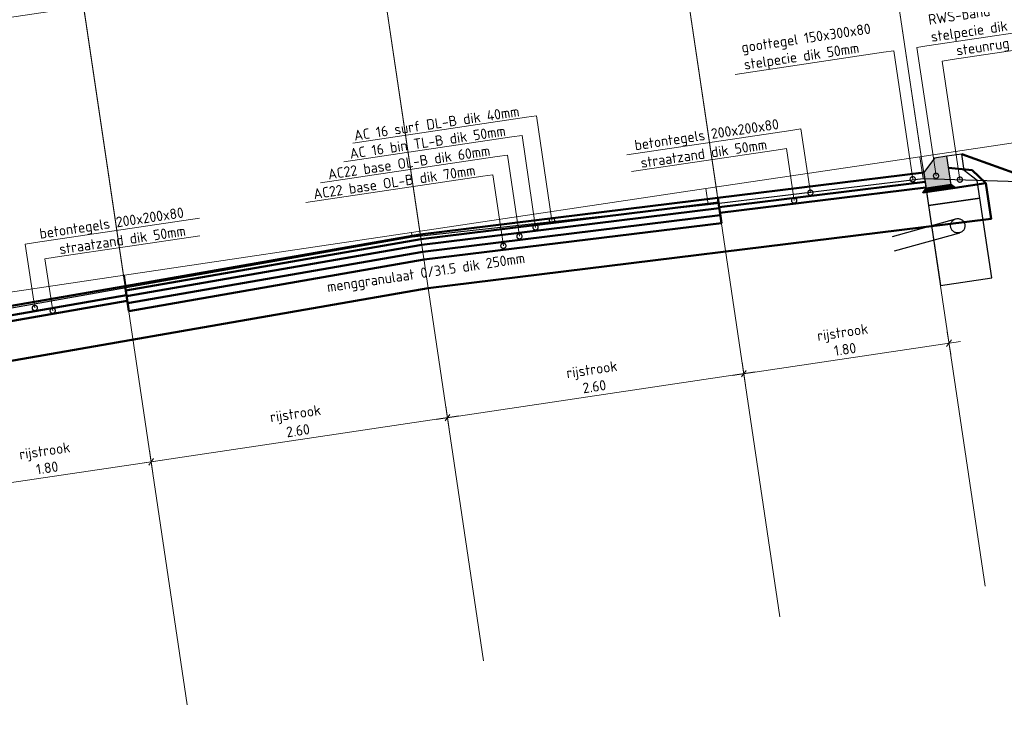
# Model space of a CAD drawing. Header units: metres. Extents: x 0 to 269924, y 0 to 933292.
# Tile 9 of 247: x 133878.82 to 133887.37, y 465758.4 to 465764.42. Entities that reach past the tile are written whole.
import ezdxf
from ezdxf import colors
from ezdxf.entities.mleader import LeaderData, LeaderLine
from ezdxf.math import Vec2, Vec3

# ---------------------------------------------------------------- set-up
doc = ezdxf.new("R2010")
doc.units = ezdxf.units.M
doc.linetypes.add('HIDDEN2', pattern=[4.7625, 3.175, -1.5875])
for name, color, linetype, lineweight in [('B-WE-VH-VERHARDING-GD', 253, 'Continuous', 25), ('N-WE-GR-GROENSTROOK-GD', 90, 'Continuous', 50), ('N-WE-VH-KANTOPSLUITING_TROTTOIRBAND_RWS-SD', 210, 'Continuous', 25), ('N-WE-VH-M', 7, 'Continuous', 18), ('N-WE-VH-VERHARDING-GD', 7, 'Continuous', 50), ('N-WE-VH-VERHARDING-GN', 252, 'Continuous', 25), ('N-WE-VH-VERHARDING-T18', 10, 'Continuous', 18)]:
    doc.layers.add(name, color=color, linetype=linetype, lineweight=lineweight)
doc.layers.add('X-XX-AL-HULPLIJN-G', color=30, linetype='Continuous', lineweight=18, plot=False)
doc.styles.add('NLCS-ISO-M200-T18', font='NLCS-ISO.ttf', dxfattribs={"height": 0.36})
doc.styles.add('NLCS-ISO-M50-T18', font='NLCS-ISO.ttf', dxfattribs={"height": 0.09})
doc.dimstyles.new('NLCS-M50-T18-SCHRAP_L2_H2', dxfattribs={"dimscale": 0.05, "dimtxt": 2.5, "dimasz": 1.008, "dimexe": 2, "dimexo": 2, "dimgap": 0.7, "dimtad": 1, "dimzin": 0, "dimdsep": 46, "dimtxsty": 'NLCS-ISO-M50-T18', "dimblk": 'OBLIQUE', "dimcen": 0, "dimdle": 2, "dimclrd": 256, "dimclre": 256, "dimclrt": 10, "dimazin": 0, "dimtfac": 1, "dimtdec": 3, "dimtofl": 0, "dimtmove": 0, "dimatfit": 3, "dimldrblk": 'OBLIQUE', "dimfxl": 2, "dimfxlon": 1, "dimtfillclr": 256, "dimtolj": 1, "dimtzin": 0, "dimlwd": -1, "dimlwe": -1, "dimarcsym": 0})

# ---------------------------------------------------------------- blocks, each defined once
blk = doc.blocks.new('_Oblique')
at = {"color": 0, "linetype": 'ByBlock', "lineweight": -2}
blk.add_line((-0.5, -0.5), (0.5, 0.5), dxfattribs=at)
blk = doc.blocks.new('*D594')
at = {"layer": 'Defpoints', "color": 0, "transparency": 16777216}
for p in [(133882.2998, 465762.5578), (133879.7376, 465762.1114), (133879.9641, 465760.5866)]:
    blk.add_point(p, dxfattribs=at)
at = {"layer": 'N-WE-VH-M', "transparency": 16777216}
for p, q in [((133882.5212, 465761.0677), (133882.5506, 465760.8699)), ((133882.6348, 465760.9835), (133879.8652, 465760.5719)), ((133879.9494, 465760.6855), (133879.9788, 465760.4877))]:
    blk.add_line(p, q, dxfattribs=at)
at = {"layer": 'N-WE-VH-M', "transparency": 16777216, "xscale": 0.0504, "yscale": 0.0504, "zscale": 0.0504}
for p, rotation in [((133882.5359, 465760.9688), 8.452767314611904), ((133879.9641, 465760.5866), 188.4527673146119)]:
    blk.add_blockref('_Oblique', p, dxfattribs=dict(at, rotation=rotation))
at = {"layer": 'N-WE-VH-M', "color": 10, "transparency": 16777216, "insert": (133881.2272, 465760.931), "char_height": 0.09, "attachment_point": 5, "rotation": 8.45277, "style": 'NLCS-ISO-M50-T18'}
blk.add_mtext('\\A1;rijstrook\\P2.60', dxfattribs=at)
blk = doc.blocks.new('_DotSmall')
at = {"color": 0, "linetype": 'ByBlock', "const_width": 0.5}
blk.add_lwpolyline([(-0.0625, 0, 1), (0.0625, 0, 1)], format="xyb", close=True, dxfattribs=at)
blk = doc.blocks.new('*D591')
at = {"layer": 'Defpoints', "color": 0, "transparency": 16777216}
for p in [(133884.8811, 465762.8757), (133882.2998, 465762.5578), (133882.5359, 465760.9688)]:
    blk.add_point(p, dxfattribs=at)
at = {"layer": 'N-WE-VH-M', "transparency": 16777216}
for p, q in [((133885.2066, 465761.3657), (133882.437, 465760.9541)), ((133885.093, 465761.4499), (133885.1224, 465761.2521)), ((133882.5212, 465761.0677), (133882.5506, 465760.8699))]:
    blk.add_line(p, q, dxfattribs=at)
at = {"layer": 'N-WE-VH-M', "transparency": 16777216, "xscale": 0.0504, "yscale": 0.0504, "zscale": 0.0504}
for p, rotation in [((133885.1077, 465761.351), 8.452767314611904), ((133882.5359, 465760.9688), 188.4527673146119)]:
    blk.add_blockref('_Oblique', p, dxfattribs=dict(at, rotation=rotation))
at = {"layer": 'N-WE-VH-M', "color": 10, "transparency": 16777216, "insert": (133883.799, 465761.3132), "char_height": 0.09, "attachment_point": 5, "rotation": 8.45277, "style": 'NLCS-ISO-M50-T18'}
blk.add_mtext('\\A1;rijstrook\\P2.60', dxfattribs=at)
blk = doc.blocks.new('*D592')
at = {"layer": 'Defpoints', "color": 0, "transparency": 16777216}
for p in [(133886.6681, 465763.0958), (133884.8811, 465762.8757), (133885.1077, 465761.351)]:
    blk.add_point(p, dxfattribs=at)
at = {"layer": 'N-WE-VH-M', "transparency": 16777216}
for p, q in [((133886.8734, 465761.7145), (133886.9028, 465761.5167)), ((133886.987, 465761.6303), (133885.0087, 465761.3363)), ((133885.093, 465761.4499), (133885.1224, 465761.2521))]:
    blk.add_line(p, q, dxfattribs=at)
at = {"layer": 'N-WE-VH-M', "transparency": 16777216, "xscale": 0.0504, "yscale": 0.0504, "zscale": 0.0504}
for p, rotation in [((133886.8881, 465761.6156), 8.452767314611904), ((133885.1077, 465761.351), 188.4527673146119)]:
    blk.add_blockref('_Oblique', p, dxfattribs=dict(at, rotation=rotation))
at = {"layer": 'N-WE-VH-M', "color": 10, "transparency": 16777216, "insert": (133885.9751, 465761.6366), "char_height": 0.09, "attachment_point": 5, "rotation": 8.45277, "style": 'NLCS-ISO-M50-T18'}
blk.add_mtext('\\A1;rijstrook\\P1.80', dxfattribs=at)
blk = doc.blocks.new('*D593')
at = {"layer": 'Defpoints', "color": 0, "transparency": 16777216}
for p in [(133879.7376, 465762.1114), (133877.9637, 465761.8023), (133878.1837, 465760.322)]:
    blk.add_point(p, dxfattribs=at)
at = {"layer": 'N-WE-VH-M', "transparency": 16777216}
for p, q in [((133879.9494, 465760.6855), (133879.9788, 465760.4877)), ((133880.0631, 465760.6013), (133878.0848, 465760.3073)), ((133878.169, 465760.4209), (133878.1984, 465760.2231))]:
    blk.add_line(p, q, dxfattribs=at)
at = {"layer": 'N-WE-VH-M', "transparency": 16777216, "xscale": 0.0504, "yscale": 0.0504, "zscale": 0.0504}
for p, rotation in [((133879.9641, 465760.5866), 8.452767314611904), ((133878.1837, 465760.322), 188.4527673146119)]:
    blk.add_blockref('_Oblique', p, dxfattribs=dict(at, rotation=rotation))
at = {"layer": 'N-WE-VH-M', "color": 10, "transparency": 16777216, "insert": (133879.0511, 465760.6076), "char_height": 0.09, "attachment_point": 5, "rotation": 8.45277, "style": 'NLCS-ISO-M50-T18'}
blk.add_mtext('\\A1;rijstrook\\P1.80', dxfattribs=at)
blk = doc.blocks.new('*U596')
h = blk.add_hatch(color=8)
h.dxf.hatch_style = 1
h.paths.add_polyline_path([(0.22, 0.11), (0.11, 0.11), (0, 0), (0, -0.14), (0.22, -0.14)])
at = {"layer": 'N-WE-VH-VERHARDING-GD', "linetype": 'Continuous'}
h = blk.add_hatch(dxfattribs=at)
h.set_pattern_fill('ANSI31', color=256, scale=0.005, angle=45, style=0)
h.set_pattern_definition([(90, (89116.816445, 436374.930416), (-0.015875, 2e-18), [])])
h.paths.add_polyline_path([(0.22, -0.14), (0, -0.14), (-0.03, -0.17), (0.25, -0.17)])
at = {"flags": 128}
blk.add_lwpolyline([(0, -0.14), (0.22, -0.14), (0.22, 0.11), (0.11, 0.11), (0, 0)], close=True, dxfattribs=at)
at = {"layer": 'N-WE-VH-VERHARDING-GD', "linetype": 'Continuous'}
for p, q in [((0.42, -0.04), (0.22, 0.01)), ((0.52, -0.17), (0.42, -0.04)), ((0.25, -0.17), (0.52, -0.17))]:
    blk.add_line(p, q, dxfattribs=at)
at = {"layer": 'N-WE-VH-VERHARDING-GD', "linetype": 'Continuous', "flags": 128}
blk.add_lwpolyline([(0.22, -0.14), (0, -0.14), (-0.03, -0.17), (0.25, -0.17)], close=True, dxfattribs=at)
blk = doc.blocks.new('*D600')
at = {"layer": 'Defpoints', "color": 0, "transparency": 16777216}
for p in [(133879.1567, 465766.02), (133877.3829, 465765.7109), (133877.5967, 465764.2721)]:
    blk.add_point(p, dxfattribs=at)
at = {"layer": 'N-WE-VH-M', "transparency": 16777216}
for p, q in [((133879.3624, 465764.6356), (133879.3918, 465764.4377)), ((133879.4761, 465764.5514), (133877.4978, 465764.2574)), ((133877.582, 465764.371), (133877.6114, 465764.1732))]:
    blk.add_line(p, q, dxfattribs=at)
at = {"layer": 'N-WE-VH-M', "transparency": 16777216, "xscale": 0.0504, "yscale": 0.0504, "zscale": 0.0504}
for p, rotation in [((133879.3771, 465764.5367), 8.452767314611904), ((133877.5967, 465764.2721), 188.4527673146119)]:
    blk.add_blockref('_Oblique', p, dxfattribs=dict(at, rotation=rotation))
at = {"layer": 'N-WE-VH-M', "color": 10, "transparency": 16777216, "insert": (133878.4641, 465764.5577), "char_height": 0.09, "attachment_point": 5, "rotation": 8.45277, "style": 'NLCS-ISO-M50-T18'}
blk.add_mtext('\\A1;rijstrook\\P1.80', dxfattribs=at)

msp = doc.modelspace()

# ---------------------------------------------------------------- linework, layer by layer
at = {"layer": 'B-WE-VH-VERHARDING-GD'}
msp.add_lwpolyline([(133875.4553, 465761.389), (133877.986, 465761.7854), (133879.7486, 465762.0978), (133882.2294, 465762.5373), (133884.7994, 465762.8181), (133886.6626, 465763.0444), (133887.6764, 465763.0131)], dxfattribs=at)
at = {"layer": 'N-WE-GR-GROENSTROOK-GD'}
msp.add_lwpolyline([(133886.9982, 465763.2561), (133887.6764, 465763.0131)], dxfattribs=at)
at = {"layer": 'N-WE-VH-VERHARDING-GD'}
for points in [[(133884.8811, 465762.8757), (133886.6681, 465763.0958)], [(133887.2075, 465763.0041), (133887.2535, 465762.6944), (133882.3689, 465762.0928), (133877.5204, 465761.2479), (133877.4744, 465761.5577)], [(133884.8928, 465762.7966), (133886.6799, 465763.0167)], [(133884.9002, 465762.7471), (133886.6872, 465762.9672)], [(133884.8811, 465762.8757), (133882.2998, 465762.5578), (133879.7376, 465762.1114)], [(133884.887, 465762.8362), (133882.3056, 465762.5183), (133879.7434, 465762.0718)], [(133884.8811, 465762.8757), (133884.9134, 465762.6581)], [(133884.8943, 465762.7867), (133882.313, 465762.4688), (133879.7508, 465762.0223)], [(133884.9031, 465762.7273), (133882.3218, 465762.4094), (133879.7596, 465761.963)], [(133884.9134, 465762.6581), (133882.3321, 465762.3402), (133879.7699, 465761.8937)], [(133879.7376, 465762.1114), (133877.9637, 465761.8023)], [(133879.7376, 465762.1114), (133879.7699, 465761.8937)], [(133879.7493, 465762.0322), (133877.9755, 465761.7231)], [(133879.7567, 465761.9827), (133877.9828, 465761.6736)]]:
    msp.add_lwpolyline(points, dxfattribs=at)
at = {"layer": 'N-WE-VH-VERHARDING-GN', "linetype": 'HIDDEN2', "ltscale": 0.25}
for p, q in [((133886.3968, 465762.5425), (133886.9475, 465762.6945)), ((133886.4153, 465762.418), (133886.9805, 465762.5741))]:
    msp.add_line(p, q, dxfattribs=at)
for points in [[(133886.9982, 465763.2561), (133886.8696, 465763.237), (133886.7608, 465763.2208), (133886.6681, 465763.0958), (133886.7108, 465762.809), (133887.1559, 465762.8751), (133887.1331, 465763.0284), (133887.0195, 465763.1126)], [(133887.1559, 465762.8751), (133886.7108, 465762.809), (133886.8137, 465762.1166), (133887.2588, 465762.1827)]]:
    msp.add_lwpolyline(points, close=True, dxfattribs=at)
msp.add_circle((133886.9641, 465762.6343), 0.0625, dxfattribs=at)
at = {"layer": 'X-XX-AL-HULPLIJN-G'}
for points in [[(133885.4943, 465770.9948), (133886.656, 465763.1774)], [(133883.7138, 465770.7302), (133884.8756, 465762.9128)], [(133881.1421, 465770.348), (133882.3038, 465762.5307)], [(133878.5703, 465769.9658), (133879.732, 465762.1485)], [(133886.0398, 465767.3238), (133887.2015, 465759.5064)], [(133884.2594, 465767.0592), (133885.4211, 465759.2418)], [(133881.6876, 465766.677), (133882.8493, 465758.8596)], [(133879.1159, 465766.2948), (133880.2776, 465758.4774)], [(133875.4288, 465761.5671), (133877.9625, 465761.9436), (133879.7325, 465762.2067), (133882.2235, 465762.5768), (133884.7788, 465762.9566), (133886.6347, 465763.2324), (133887.6221, 465763.3791)], [(133886.6347, 465763.2324), (133886.6626, 465763.0444)], [(133886.6476, 465763.2343), (133886.6681, 465763.0958)], [(133884.7788, 465762.9566), (133884.7994, 465762.8181)], [(133882.2235, 465762.5768), (133882.2294, 465762.5373)], [(133879.7325, 465762.2067), (133879.7486, 465762.0978)]]:
    msp.add_lwpolyline(points, dxfattribs=at)

# ---------------------------------------------------------------- block references
at = {"layer": 'N-WE-VH-KANTOPSLUITING_TROTTOIRBAND_RWS-SD', "rotation": 8.452767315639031}
msp.add_blockref('*U596', (133886.6681, 465763.0958), dxfattribs=at)

# ---------------------------------------------------------------- texts
at = {"layer": 'N-WE-VH-VERHARDING-T18', "insert": (133882.3505, 465762.2165), "char_height": 0.09, "attachment_point": 5, "rotation": 8.45277, "style": 'NLCS-ISO-M50-T18'}
msp.add_mtext_dynamic_manual_height_columns('menggranulaat 0/31.5 dik 250mm', width=2.079466, gutter_width=0.45, heights=[0], dxfattribs=at)

# ---------------------------------------------------------------- dimensions: what is measured, and where the dimension line sits
at = {"layer": 'N-WE-VH-M'}
for base, p1, p2, picture, middle in [((133877.5967, 465764.2721), (133879.1567, 465766.02), (133877.3829, 465765.7109), '*D600', (133878.4641, 465764.5577)), ((133885.1077, 465761.351), (133886.6681, 465763.0958), (133884.8811, 465762.8757), '*D592', (133885.9751, 465761.6366)), ((133882.5359, 465760.9688), (133884.8811, 465762.8757), (133882.2998, 465762.5578), '*D591', (133883.799, 465761.3132)), ((133879.9641, 465760.5866), (133882.2998, 465762.5578), (133879.7376, 465762.1114), '*D594', (133881.2272, 465760.931)), ((133878.1837, 465760.322), (133879.7376, 465762.1114), (133877.9637, 465761.8023), '*D593', (133879.0511, 465760.6076))]:
    dim = msp.add_linear_dim(base=base, p1=p1, p2=p2, angle=188.45277, text='rijstrook\\P<>', dimstyle='NLCS-M50-T18-SCHRAP_L2_H2', dxfattribs=at)
    dim.commit()
    dim.dimension.update_dxf_attribs({"geometry": picture, "text_midpoint": middle})

# ---------------------------------------------------------------- leaders
at = {"layer": 'N-WE-VH-VERHARDING-T18'}
ml = msp.add_multileader_mtext('Standard', dxfattribs=at)
ml.set_content('', color=256, style='NLCS-ISO-M200-T18')
ml.set_leader_properties(color=256, linetype='ByLayer', lineweight=-1)
ml.build(insert=Vec2(0, 0))
ml.multileader.update_dxf_attribs({"has_dogleg": 0, "text_left_attachment_type": 5, "text_right_attachment_type": 5, "dogleg_length": 0.36, "arrow_head_size": 0.36})
ctx = ml.context
ctx.base_point, ctx.char_height, ctx.arrow_head_size, ctx.landing_gap_size, ctx.plane_origin = Vec3(135697.3918, 466805.7659), 0.36, 0.36, 0.18, Vec3(135695.6966, 466805.1889)
ctx.left_attachment, ctx.right_attachment = 5, 5
notes = []
notes.append((ctx, [(0, (0, 0, 0), (0, 0), (1, 0), 1, [])]))
ctx.mtext.insert, ctx.mtext.rotation, ctx.mtext.flow_direction = Vec3(135697.5718, 466806.1259), -0.147529, 5
ml = msp.add_multileader_mtext('Standard', dxfattribs=at)
ml.set_content('RWS-band\\Pstelpecie dik 50mm', color=256, style='NLCS-ISO-M50-T18')
ml.set_leader_properties(color=256, linetype='ByLayer', lineweight=-1)
ml.set_arrow_properties(name='DOTSMALL')
ml.build(insert=Vec2(0, 0))
ml.multileader.update_dxf_attribs({"text_left_attachment_type": 5, "text_right_attachment_type": 5, "dogleg_length": 0.09, "arrow_head_size": 0.09})
ctx = ml.context
ctx.base_point, ctx.char_height, ctx.arrow_head_size, ctx.landing_gap_size, ctx.plane_origin, ctx.plane_x_axis, ctx.plane_y_axis = Vec3(133886.6964, 465764.1957), 0.09, 0.09, 0.045, Vec3(133884.7904, 465762.821), Vec3(0.989137, 0.146994), Vec3(-0.146994, 0.989137)
ctx.left_attachment, ctx.right_attachment = 5, 5
notes.append((ctx, [(0, (1, 1, 0), (133886.6074, 465764.1825), (0.989137, 0.146994), 0.09, [(0, [(133886.7754, 465763.0679)], 0, [])])]))
ctx.mtext.insert, ctx.mtext.text_direction, ctx.mtext.flow_direction = Vec3(133886.7017, 465764.4664), Vec3(0.989137, 0.146994), 5
ml = msp.add_multileader_mtext('Standard', dxfattribs=at)
ml.set_content('goottegel 150x300x80\\Pstelpecie dik 50mm', color=256, style='NLCS-ISO-M50-T18')
ml.set_leader_properties(color=256, linetype='ByLayer', lineweight=-1)
ml.set_arrow_properties(name='DOTSMALL')
ml.build(insert=Vec2(0, 0))
ml.multileader.update_dxf_attribs({"text_left_attachment_type": 5, "text_right_attachment_type": 5, "dogleg_length": 0.09, "arrow_head_size": 0.09})
ctx = ml.context
ctx.base_point, ctx.char_height, ctx.arrow_head_size, ctx.landing_gap_size, ctx.plane_origin, ctx.plane_x_axis, ctx.plane_y_axis = Vec3(133885.0743, 465763.9546), 0.09, 0.09, 0.045, Vec3(133884.7859, 465762.8203), Vec3(0.989137, 0.146994), Vec3(-0.146994, 0.989137)
ctx.left_attachment, ctx.right_attachment = 5, 5
notes.append((ctx, [(0, (1, 1, 0), (133886.4096, 465764.1531), (-0.989137, -0.146994), 0.09, [(0, [(133886.573, 465763.0379)], 0, [])])]))
ctx.mtext.insert, ctx.mtext.text_direction, ctx.mtext.flow_direction = Vec3(133885.0795, 465764.2253), Vec3(0.989137, 0.146994), 5
ml = msp.add_multileader_mtext('Standard', dxfattribs=at)
ml.set_content('steunrug van schraalbeton', color=256, style='NLCS-ISO-M50-T18')
ml.set_leader_properties(color=256, linetype='ByLayer', lineweight=-1)
ml.set_arrow_properties(name='DOTSMALL')
ml.build(insert=Vec2(0, 0))
ml.multileader.update_dxf_attribs({"text_left_attachment_type": 5, "text_right_attachment_type": 5, "dogleg_length": 0.09, "arrow_head_size": 0.09})
ctx = ml.context
ctx.base_point, ctx.char_height, ctx.arrow_head_size, ctx.landing_gap_size, ctx.plane_origin, ctx.plane_x_axis, ctx.plane_y_axis = Vec3(133886.9163, 465764.0767), 0.09, 0.09, 0.045, Vec3(133885.5117, 465762.7637), Vec3(0.989137, 0.146994), Vec3(-0.146994, 0.989137)
ctx.left_attachment, ctx.right_attachment = 5, 5
notes.append((ctx, [(0, (1, 1, 0), (133886.8273, 465764.0635), (0.989137, 0.146994), 0.09, [(0, [(133886.9825, 465763.0346)], 0, [])])]))
ctx.mtext.insert, ctx.mtext.text_direction, ctx.mtext.flow_direction = Vec3(133886.9436, 465764.1991), Vec3(0.989137, 0.146994), 5
ml = msp.add_multileader_mtext('Standard', dxfattribs=at)
ml.set_content('AC 16 surf DL-B dik 40mm', color=256, style='NLCS-ISO-M50-T18')
ml.set_leader_properties(color=256, linetype='ByLayer', lineweight=-1)
ml.set_arrow_properties(name='DOTSMALL')
ml.build(insert=Vec2(0, 0))
ml.multileader.update_dxf_attribs({"text_left_attachment_type": 5, "text_right_attachment_type": 5, "dogleg_length": 0.09, "arrow_head_size": 0.09})
ctx = ml.context
ctx.base_point, ctx.char_height, ctx.arrow_head_size, ctx.landing_gap_size, ctx.plane_origin, ctx.plane_x_axis, ctx.plane_y_axis = Vec3(133881.6894, 465763.348), 0.09, 0.09, 0.045, Vec3(133883.572, 465762.4883), Vec3(0.989137, 0.146994), Vec3(-0.146994, 0.989137)
ctx.left_attachment, ctx.right_attachment = 5, 5
notes.append((ctx, [(0, (1, 1, 0), (133883.3097, 465763.5887), (-0.989137, -0.146994), 0.09, [(0, [(133883.4426, 465762.681)], 0, [])])]))
ctx.mtext.insert, ctx.mtext.text_direction, ctx.mtext.flow_direction = Vec3(133881.7181, 465763.4614), Vec3(0.989137, 0.146994), 5
ml = msp.add_multileader_mtext('Standard', dxfattribs=at)
ml.set_content('betontegels 200x200x80', color=256, style='NLCS-ISO-M50-T18')
ml.set_leader_properties(color=256, linetype='ByLayer', lineweight=-1)
ml.set_arrow_properties(name='DOTSMALL')
ml.build(insert=Vec2(0, 0))
ml.multileader.update_dxf_attribs({"text_left_attachment_type": 5, "text_right_attachment_type": 5, "dogleg_length": 0.09, "arrow_head_size": 0.09})
ctx = ml.context
ctx.base_point, ctx.char_height, ctx.arrow_head_size, ctx.landing_gap_size, ctx.plane_origin, ctx.plane_x_axis, ctx.plane_y_axis = Vec3(133884.1254, 465763.255), 0.09, 0.09, 0.045, Vec3(133885.5948, 465762.3407), Vec3(0.989137, 0.146994), Vec3(-0.146994, 0.989137)
ctx.left_attachment, ctx.right_attachment = 5, 5
notes.append((ctx, [(0, (1, 1, 0), (133885.6032, 465763.4746), (-0.989137, -0.146994), 0.09, [(0, [(133885.6854, 465762.9213)], 0, [])])]))
ctx.mtext.insert, ctx.mtext.text_direction, ctx.mtext.flow_direction = Vec3(133884.1527, 465763.3774), Vec3(0.989137, 0.146994), 5
ml = msp.add_multileader_mtext('Standard', dxfattribs=at)
ml.set_content('AC 16 bin TL-B dik 50mm', color=256, style='NLCS-ISO-M50-T18')
ml.set_leader_properties(color=256, linetype='ByLayer', lineweight=-1)
ml.set_arrow_properties(name='DOTSMALL')
ml.build(insert=Vec2(0, 0))
ml.multileader.update_dxf_attribs({"text_left_attachment_type": 5, "text_right_attachment_type": 5, "dogleg_length": 0.09, "arrow_head_size": 0.09})
ctx = ml.context
ctx.base_point, ctx.char_height, ctx.arrow_head_size, ctx.landing_gap_size, ctx.plane_origin, ctx.plane_x_axis, ctx.plane_y_axis = Vec3(133881.6521, 465763.1908), 0.09, 0.09, 0.045, Vec3(133883.4456, 465762.3178), Vec3(0.989137, 0.146994), Vec3(-0.146994, 0.989137)
ctx.left_attachment, ctx.right_attachment = 5, 5
notes.append((ctx, [(0, (1, 1, 0), (133883.1833, 465763.4183), (-0.989137, -0.146994), 0.09, [(0, [(133883.3001, 465762.6206)], 0, [])])]))
ctx.mtext.insert, ctx.mtext.text_direction, ctx.mtext.flow_direction = Vec3(133881.6808, 465763.3042), Vec3(0.989137, 0.146994), 5
ml = msp.add_multileader_mtext('Standard', dxfattribs=at)
ml.set_content('straatzand dik 50mm', color=256, style='NLCS-ISO-M50-T18')
ml.set_leader_properties(color=256, linetype='ByLayer', lineweight=-1)
ml.set_arrow_properties(name='DOTSMALL')
ml.build(insert=Vec2(0, 0))
ml.multileader.update_dxf_attribs({"text_left_attachment_type": 5, "text_right_attachment_type": 5, "dogleg_length": 0.09, "arrow_head_size": 0.09})
ctx = ml.context
ctx.base_point, ctx.char_height, ctx.arrow_head_size, ctx.landing_gap_size, ctx.plane_origin, ctx.plane_x_axis, ctx.plane_y_axis = Vec3(133884.1771, 465763.1111), 0.09, 0.09, 0.045, Vec3(133885.4685, 465762.1703), Vec3(0.989137, 0.146994), Vec3(-0.146994, 0.989137)
ctx.left_attachment, ctx.right_attachment = 5, 5
notes.append((ctx, [(0, (1, 1, 0), (133885.4768, 465763.3042), (-0.989137, -0.146994), 0.09, [(0, [(133885.5439, 465762.8532)], 0, [])])]))
ctx.mtext.insert, ctx.mtext.text_direction, ctx.mtext.flow_direction = Vec3(133884.2057, 465763.2245), Vec3(0.989137, 0.146994), 5
ml = msp.add_multileader_mtext('Standard', dxfattribs=at)
ml.set_content('AC22 base OL-B dik 60mm', color=256, style='NLCS-ISO-M50-T18')
ml.set_leader_properties(color=256, linetype='ByLayer', lineweight=-1)
ml.set_arrow_properties(name='DOTSMALL')
ml.build(insert=Vec2(0, 0))
ml.multileader.update_dxf_attribs({"text_left_attachment_type": 5, "text_right_attachment_type": 5, "dogleg_length": 0.09, "arrow_head_size": 0.09})
ctx = ml.context
ctx.base_point, ctx.char_height, ctx.arrow_head_size, ctx.landing_gap_size, ctx.plane_origin, ctx.plane_x_axis, ctx.plane_y_axis = Vec3(133881.4635, 465763.0111), 0.09, 0.09, 0.045, Vec3(133883.3193, 465762.1474), Vec3(0.989137, 0.146994), Vec3(-0.146994, 0.989137)
ctx.left_attachment, ctx.right_attachment = 5, 5
notes.append((ctx, [(0, (1, 1, 0), (133883.057, 465763.2479), (-0.989137, -0.146994), 0.09, [(0, [(133883.1602, 465762.5429)], 0, [])])]))
ctx.mtext.insert, ctx.mtext.text_direction, ctx.mtext.flow_direction = Vec3(133881.4921, 465763.1245), Vec3(0.989137, 0.146994), 5
ml = msp.add_multileader_mtext('Standard', dxfattribs=at)
ml.set_content('AC22 base OL-B dik 70mm', color=256, style='NLCS-ISO-M50-T18')
ml.set_leader_properties(color=256, linetype='ByLayer', lineweight=-1)
ml.set_arrow_properties(name='DOTSMALL')
ml.build(insert=Vec2(0, 0))
ml.multileader.update_dxf_attribs({"text_left_attachment_type": 5, "text_right_attachment_type": 5, "dogleg_length": 0.09, "arrow_head_size": 0.09})
ctx = ml.context
ctx.base_point, ctx.char_height, ctx.arrow_head_size, ctx.landing_gap_size, ctx.plane_origin, ctx.plane_x_axis, ctx.plane_y_axis = Vec3(133881.3372, 465762.8407), 0.09, 0.09, 0.045, Vec3(133883.193, 465761.977), Vec3(0.989137, 0.146994), Vec3(-0.146994, 0.989137)
ctx.left_attachment, ctx.right_attachment = 5, 5
notes.append((ctx, [(0, (1, 1, 0), (133882.9307, 465763.0775), (-0.989137, -0.146994), 0.09, [(0, [(133883.0208, 465762.4602)], 0, [])])]))
ctx.mtext.insert, ctx.mtext.text_direction, ctx.mtext.flow_direction = Vec3(133881.3658, 465762.9541), Vec3(0.989137, 0.146994), 5
ml = msp.add_multileader_mtext('Standard', dxfattribs=at)
ml.set_content('betontegels 200x200x80', color=256, style='NLCS-ISO-M50-T18')
ml.set_leader_properties(color=256, linetype='ByLayer', lineweight=-1)
ml.set_arrow_properties(name='DOTSMALL')
ml.build(insert=Vec2(0, 0))
ml.multileader.update_dxf_attribs({"text_left_attachment_type": 5, "text_right_attachment_type": 5, "dogleg_length": 0.09, "arrow_head_size": 0.09})
ctx = ml.context
ctx.base_point, ctx.char_height, ctx.arrow_head_size, ctx.landing_gap_size, ctx.plane_origin, ctx.plane_x_axis, ctx.plane_y_axis = Vec3(133878.9615, 465762.4876), 0.09, 0.09, 0.045, Vec3(133879.2102, 465761.3919), Vec3(0.989137, 0.146994), Vec3(-0.146994, 0.989137)
ctx.left_attachment, ctx.right_attachment = 5, 5
notes.append((ctx, [(0, (1, 1, 0), (133878.8725, 465762.4744), (0.989137, 0.146994), 0.09, [(0, [(133878.9547, 465761.9211)], 0, [])])]))
ctx.mtext.insert, ctx.mtext.text_direction, ctx.mtext.flow_direction = Vec3(133878.9888, 465762.61), Vec3(0.989137, 0.146994), 5
ml = msp.add_multileader_mtext('Standard', dxfattribs=at)
ml.set_content('straatzand dik 50mm', color=256, style='NLCS-ISO-M50-T18')
ml.set_leader_properties(color=256, linetype='ByLayer', lineweight=-1)
ml.set_arrow_properties(name='DOTSMALL')
ml.build(insert=Vec2(0, 0))
ml.multileader.update_dxf_attribs({"text_left_attachment_type": 5, "text_right_attachment_type": 5, "dogleg_length": 0.09, "arrow_head_size": 0.09})
ctx = ml.context
ctx.base_point, ctx.char_height, ctx.arrow_head_size, ctx.landing_gap_size, ctx.plane_origin, ctx.plane_x_axis, ctx.plane_y_axis = Vec3(133879.132, 465762.3613), 0.09, 0.09, 0.045, Vec3(133879.3806, 465761.2656), Vec3(0.989137, 0.146994), Vec3(-0.146994, 0.989137)
ctx.left_attachment, ctx.right_attachment = 5, 5
notes.append((ctx, [(0, (1, 1, 0), (133879.0429, 465762.3481), (0.989137, 0.146994), 0.09, [(0, [(133879.11, 465761.897)], 0, [])])]))
ctx.mtext.insert, ctx.mtext.text_direction, ctx.mtext.flow_direction = Vec3(133879.1606, 465762.4748), Vec3(0.989137, 0.146994), 5
for ctx, leaders in notes:
    for number, flags, end, landing, length, lines in leaders:
        leader = LeaderData()
        leader.index, (leader.has_last_leader_line, leader.has_dogleg_vector, leader.attachment_direction) = number, flags
        leader.last_leader_point, leader.dogleg_vector, leader.dogleg_length = Vec3(end), Vec3(landing), length
        for number, points, colour, breaks in lines:
            line = LeaderLine()
            line.index, line.vertices, line.color, line.breaks = number, Vec3.list(points), colors.encode_raw_color(colour), breaks
            leader.lines.append(line)
        ctx.leaders.append(leader)

doc.saveas('drawing.dxf')
